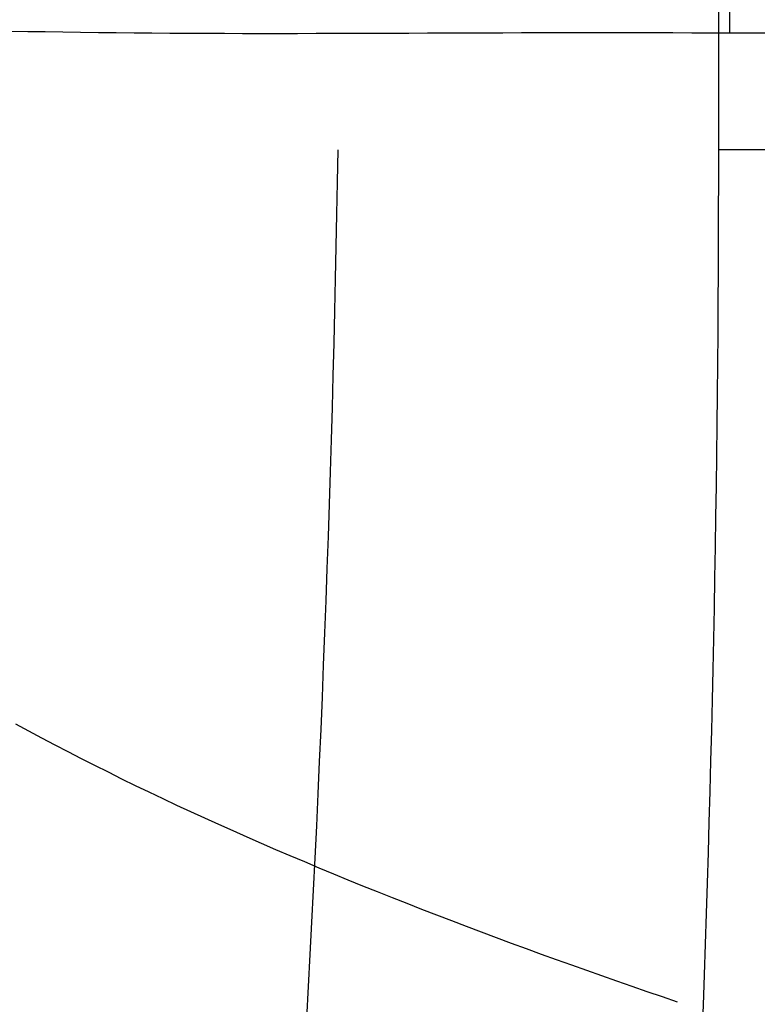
# Model space of a CAD drawing. Extents: x -19 to 1160, y -2382 to -1354.
# Tile 51 of 69: x 544 to 576, y -1886 to -1844. Entities that reach past the tile are written whole.
import ezdxf

# ---------------------------------------------------------------- set-up
doc = ezdxf.new("R2010")
doc.units = 0
doc.layers.add('1', color=7, linetype='CONTINUOUS')

msp = doc.modelspace()

# ---------------------------------------------------------------- linework, layer by layer
at = {"layer": '1', "color": 7}
for p, q in [((574.249, -1849.471, 64.191), (574.249, -1354.977, 64.191)), ((574.72, -1844.471, 55.204), (574.72, -1354.978, 55.204)), ((574.72, -1844.471, 55.204), (601.246, -1844.471, 56.594)), ((593.164, -1849.471, 65.183), (574.249, -1849.471, 64.191))]:
    msp.add_line(p, q, dxfattribs=at)
at = {"layer": '1', "color": 7, "extrusion": (0.977248, -0.131605, -0.166329)}
msp.add_lwpolyline([(-1819.487, 159.618), (-1819.007, 159.992), (-1818.528, 160.364), (-1818.047, 160.733), (-1817.566, 161.099), (-1817.084, 161.462), (-1816.602, 161.823), (-1816.12, 162.18), (-1815.636, 162.535), (-1815.152, 162.887), (-1814.668, 163.237), (-1814.183, 163.583), (-1813.698, 163.927), (-1813.211, 164.268), (-1812.725, 164.606), (-1812.237, 164.942), (-1811.75, 165.274), (-1811.261, 165.604), (-1810.772, 165.931), (-1810.283, 166.256), (-1809.793, 166.577), (-1809.302, 166.896), (-1808.811, 167.212), (-1808.319, 167.525), (-1807.826, 167.835), (-1807.334, 168.143), (-1806.84, 168.448), (-1806.346, 168.749), (-1805.851, 169.049), (-1805.356, 169.345), (-1804.86, 169.639), (-1804.364, 169.93), (-1803.867, 170.218), (-1803.37, 170.503), (-1802.872, 170.785), (-1802.373, 171.065), (-1801.874, 171.342), (-1801.374, 171.616), (-1800.874, 171.888), (-1800.373, 172.156), (-1799.871, 172.422), (-1799.369, 172.685), (-1798.867, 172.945), (-1798.363, 173.202), (-1797.86, 173.457), (-1797.355, 173.709), (-1796.851, 173.958), (-1796.345, 174.204), (-1795.839, 174.448), (-1795.333, 174.688), (-1794.825, 174.926), (-1794.318, 175.161), (-1793.809, 175.394), (-1793.301, 175.623), (-1792.791, 175.85), (-1792.281, 176.074), (-1791.771, 176.295), (-1791.259, 176.514), (-1790.748, 176.729), (-1790.236, 176.942), (-1789.723, 177.152), (-1789.209, 177.36), (-1788.695, 177.564), (-1788.181, 177.766), (-1787.666, 177.965), (-1787.15, 178.161), (-1786.634, 178.354), (-1786.117, 178.545), (-1785.6, 178.732), (-1785.082, 178.917), (-1784.563, 179.1), (-1784.044, 179.279), (-1783.524, 179.456), (-1783.004, 179.629), (-1782.483, 179.801), (-1781.962, 179.969), (-1781.44, 180.134), (-1780.918, 180.297), (-1780.395, 180.457), (-1779.871, 180.614), (-1779.347, 180.768), (-1778.822, 180.92), (-1778.297, 181.069), (-1777.771, 181.215), (-1777.244, 181.358), (-1776.717, 181.498), (-1776.19, 181.636), (-1775.662, 181.771), (-1775.133, 181.903), (-1774.604, 182.032), (-1774.074, 182.158), (-1773.543, 182.282), (-1773.012, 182.403), (-1772.481, 182.521), (-1771.949, 182.636), (-1771.416, 182.749), (-1770.883, 182.859), (-1770.349, 182.966), (-1769.814, 183.07), (-1769.279, 183.171), (-1768.744, 183.27), (-1768.208, 183.366), (-1767.671, 183.459), (-1767.134, 183.549), (-1766.596, 183.637), (-1766.058, 183.721), (-1765.519, 183.803), (-1764.979, 183.882), (-1764.439, 183.959), (-1763.898, 184.032), (-1763.357, 184.103), (-1762.815, 184.171), (-1762.273, 184.236), (-1761.73, 184.298), (-1761.187, 184.358), (-1760.643, 184.415), (-1760.098, 184.469), (-1759.553, 184.52), (-1759.007, 184.569), (-1758.461, 184.614), (-1757.914, 184.657), (-1757.366, 184.697), (-1756.818, 184.735), (-1756.27, 184.769), (-1755.72, 184.801), (-1755.171, 184.83), (-1754.62, 184.856), (-1754.069, 184.88), (-1753.518, 184.9)], dxfattribs=at)
at = {"layer": '1', "color": 7, "extrusion": (0.947955, 0.001362, -0.318402)}
msp.add_lwpolyline([(-1845.295, 234.479), (-1846.212, 234.484), (-1847.127, 234.481), (-1848.042, 234.471), (-1848.956, 234.453), (-1849.87, 234.428), (-1850.783, 234.395), (-1851.695, 234.355), (-1852.606, 234.308), (-1853.517, 234.254), (-1854.426, 234.192), (-1855.335, 234.123), (-1856.242, 234.047), (-1857.149, 233.964), (-1858.055, 233.873), (-1858.96, 233.776), (-1859.864, 233.671), (-1860.766, 233.56), (-1861.668, 233.441), (-1862.568, 233.316), (-1863.467, 233.183), (-1864.365, 233.044), (-1865.262, 232.898), (-1866.158, 232.745), (-1867.052, 232.585), (-1867.945, 232.419), (-1868.836, 232.246), (-1869.727, 232.066), (-1870.615, 231.88), (-1871.503, 231.687), (-1872.389, 231.487), (-1873.273, 231.281), (-1874.156, 231.068), (-1875.037, 230.849), (-1875.917, 230.624), (-1876.795, 230.392), (-1877.671, 230.154), (-1878.546, 229.909), (-1879.418, 229.658), (-1880.29, 229.401), (-1881.159, 229.138), (-1882.027, 228.868), (-1882.892, 228.593), (-1883.756, 228.311), (-1884.618, 228.023), (-1885.478, 227.729), (-1886.336, 227.429), (-1887.192, 227.123), (-1888.046, 226.811), (-1888.898, 226.493), (-1889.748, 226.17), (-1890.596, 225.84), (-1891.442, 225.505), (-1892.285, 225.163), (-1893.126, 224.817), (-1893.965, 224.464), (-1894.802, 224.106), (-1895.637, 223.742), (-1896.469, 223.372), (-1897.298, 222.997), (-1898.126, 222.617), (-1898.951, 222.23), (-1899.773, 221.839), (-1900.593, 221.442), (-1901.411, 221.039), (-1902.225, 220.632), (-1903.038, 220.218), (-1903.848, 219.8), (-1904.655, 219.376), (-1905.459, 218.947), (-1906.261, 218.513), (-1907.06, 218.074), (-1907.856, 217.63), (-1908.649, 217.18), (-1909.44, 216.726), (-1910.228, 216.266), (-1911.013, 215.801), (-1911.795, 215.332), (-1912.574, 214.857), (-1913.35, 214.378), (-1914.123, 213.894), (-1914.893, 213.405), (-1915.66, 212.911), (-1916.424, 212.413), (-1917.184, 211.909), (-1917.942, 211.401), (-1918.696, 210.889), (-1919.448, 210.372), (-1920.195, 209.85), (-1920.94, 209.323), (-1921.681, 208.793), (-1922.419, 208.257), (-1923.154, 207.717), (-1923.885, 207.173), (-1924.613, 206.625), (-1925.337, 206.072), (-1926.058, 205.515)], dxfattribs=at)
at = {"layer": '1', "color": 7, "extrusion": (-1.07529e-06, 1, -5.12223e-06)}
msp.add_lwpolyline([(-514.671, 40.201), (-515.075, 40.542), (-515.479, 40.881), (-515.885, 41.217), (-516.291, 41.551), (-516.698, 41.883), (-517.107, 42.212), (-517.516, 42.539), (-517.926, 42.863), (-518.338, 43.185), (-518.75, 43.505), (-519.163, 43.822), (-519.577, 44.136), (-519.992, 44.448), (-520.409, 44.758), (-520.826, 45.066), (-521.244, 45.371), (-521.663, 45.673), (-522.083, 45.973), (-522.504, 46.271), (-522.926, 46.566), (-523.349, 46.859), (-523.773, 47.149), (-524.198, 47.437), (-524.624, 47.723), (-525.051, 48.006), (-525.479, 48.287), (-525.907, 48.565), (-526.337, 48.841), (-526.768, 49.114), (-527.2, 49.385), (-527.633, 49.654), (-528.066, 49.92), (-528.501, 50.184), (-528.937, 50.445), (-529.373, 50.704), (-529.811, 50.96), (-530.25, 51.214), (-530.689, 51.466), (-531.13, 51.715), (-531.571, 51.962), (-532.014, 52.206), (-532.457, 52.448), (-532.902, 52.687), (-533.347, 52.924), (-533.794, 53.159), (-534.241, 53.391), (-534.689, 53.621), (-535.139, 53.848), (-535.589, 54.073), (-536.04, 54.296), (-536.492, 54.516), (-536.946, 54.734), (-537.4, 54.949), (-537.855, 55.162), (-538.311, 55.372), (-538.768, 55.58), (-539.227, 55.786), (-539.686, 55.989), (-540.146, 56.189), (-540.607, 56.388), (-541.069, 56.583), (-541.532, 56.777), (-541.996, 56.968), (-542.461, 57.156), (-542.927, 57.343), (-543.394, 57.526), (-543.861, 57.708), (-544.33, 57.886), (-544.8, 58.063), (-545.271, 58.237), (-545.743, 58.408), (-546.215, 58.578), (-546.689, 58.744), (-547.164, 58.909), (-547.64, 59.071), (-548.116, 59.23), (-548.594, 59.387), (-549.073, 59.542), (-549.552, 59.694), (-550.033, 59.844), (-550.514, 59.991), (-550.997, 60.136), (-551.48, 60.279), (-551.965, 60.419), (-552.45, 60.556), (-552.937, 60.691), (-553.424, 60.824), (-553.912, 60.955), (-554.402, 61.083), (-554.892, 61.208), (-555.383, 61.331), (-555.876, 61.452), (-556.369, 61.57), (-556.863, 61.686), (-557.358, 61.799), (-557.854, 61.91), (-558.352, 62.019), (-558.85, 62.125), (-559.349, 62.229), (-559.849, 62.33), (-560.35, 62.429), (-560.852, 62.525), (-561.355, 62.619), (-561.859, 62.711), (-562.364, 62.8), (-562.87, 62.887), (-563.377, 62.971), (-563.885, 63.053), (-564.394, 63.133), (-564.903, 63.21), (-565.414, 63.284), (-565.926, 63.356), (-566.439, 63.426), (-566.953, 63.494), (-567.467, 63.559), (-567.983, 63.621), (-568.5, 63.681), (-569.017, 63.739), (-569.536, 63.794), (-570.055, 63.847), (-570.576, 63.897), (-571.098, 63.945), (-571.62, 63.991), (-572.144, 64.034), (-572.668, 64.074), (-573.194, 64.113), (-573.72, 64.148), (-574.247, 64.182)], dxfattribs=at)
at = {"layer": '1', "color": 7}
for points in [[(543.926, -1844.393, 48.028), (544.674, -1844.403, 48.345), (545.425, -1844.414, 48.655), (546.179, -1844.424, 48.959), (546.936, -1844.435, 49.255), (547.695, -1844.445, 49.545), (548.458, -1844.454, 49.828), (549.223, -1844.462, 50.104), (549.991, -1844.469, 50.373), (550.761, -1844.474, 50.635), (551.535, -1844.479, 50.891), (552.311, -1844.482, 51.139), (553.089, -1844.485, 51.381), (553.87, -1844.487, 51.616), (554.653, -1844.488, 51.844), (555.438, -1844.488, 52.064), (556.226, -1844.487, 52.278), (557.015, -1844.486, 52.485), (557.806, -1844.484, 52.685), (558.6, -1844.482, 52.877), (559.395, -1844.48, 53.063), (560.191, -1844.477, 53.241), (560.99, -1844.475, 53.413), (561.789, -1844.472, 53.577), (562.591, -1844.469, 53.734), (563.393, -1844.466, 53.883), (564.197, -1844.463, 54.026), (565.002, -1844.46, 54.161), (565.808, -1844.458, 54.288), (566.615, -1844.456, 54.409), (567.423, -1844.454, 54.522), (568.232, -1844.453, 54.627), (569.041, -1844.453, 54.726), (569.851, -1844.453, 54.816), (570.662, -1844.454, 54.9), (571.473, -1844.455, 54.976), (572.285, -1844.458, 55.044), (573.096, -1844.461, 55.105), (573.908, -1844.466, 55.158), (574.72, -1844.471, 55.204)], [(572.485, -1885.942, 48.4), (571.837, -1885.721, 48.373), (571.19, -1885.498, 48.343), (570.542, -1885.274, 48.309), (569.895, -1885.048, 48.272), (569.248, -1884.821, 48.232), (568.602, -1884.592, 48.188), (567.956, -1884.362, 48.141), (567.31, -1884.131, 48.091), (566.666, -1883.897, 48.037), (566.022, -1883.663, 47.98), (565.379, -1883.426, 47.92), (564.737, -1883.189, 47.856), (564.097, -1882.949, 47.789), (563.457, -1882.708, 47.719), (562.819, -1882.465, 47.646), (562.182, -1882.221, 47.569), (561.546, -1881.975, 47.489), (560.913, -1881.727, 47.406), (560.28, -1881.478, 47.32), (559.65, -1881.226, 47.23), (559.021, -1880.974, 47.138), (558.395, -1880.719, 47.042), (557.77, -1880.463, 46.944), (557.148, -1880.204, 46.842), (556.527, -1879.944, 46.737), (555.909, -1879.683, 46.629), (555.294, -1879.419, 46.518), (554.681, -1879.154, 46.404), (554.07, -1878.886, 46.286), (553.463, -1878.617, 46.166), (552.858, -1878.346, 46.043), (552.256, -1878.073, 45.917), (551.656, -1877.798, 45.788), (551.06, -1877.521, 45.656), (550.467, -1877.242, 45.521), (549.877, -1876.962, 45.383), (549.29, -1876.679, 45.242), (548.706, -1876.395, 45.099), (548.126, -1876.108, 44.953), (547.549, -1875.82, 44.805), (546.976, -1875.53, 44.654), (546.406, -1875.238, 44.5), (545.84, -1874.945, 44.344), (545.278, -1874.649, 44.186), (544.719, -1874.352, 44.025), (544.164, -1874.053, 43.862)]]:
    msp.add_polyline3d(points, dxfattribs=at)
at = {"layer": '1', "color": 7, "extrusion": (0.815478, -0.015111, 0.578591)}
msp.add_arc((-1841.104, 249.235, 518.8), 541.296, 260.9044, 270.24214, dxfattribs=at)
at = {"layer": '1', "color": 7, "extrusion": (0.690058, 0.000346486, 0.723754)}
msp.add_arc((-1849.696, 350.187, 442.083), 720.835, 263.342559, 269.994949, dxfattribs=at)

doc.saveas('drawing.dxf')
